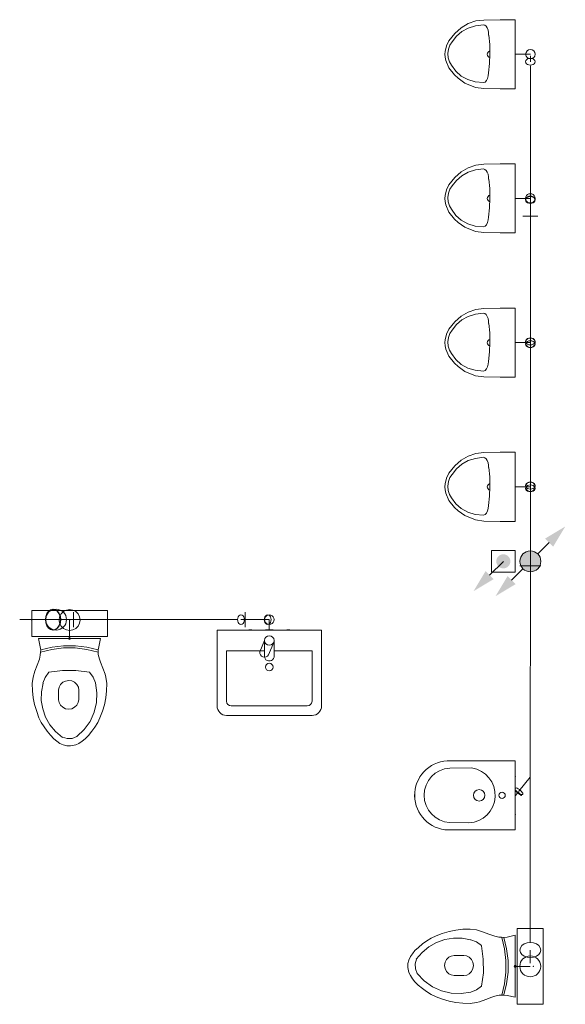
# Model space of a CAD drawing. Header units: millimetres. Extents: x -8419 to 49496, y -17222 to 2761.
# Tile 9 of 9: x 46623 to 49496, y -5950 to -760. Entities that reach past the tile are written whole.
import ezdxf

# ---------------------------------------------------------------- set-up
doc = ezdxf.new("R2010")
doc.units = ezdxf.units.MM
for name, color, linetype in [('Kanalizace', 7, 'Continuous'), ('Zdravotní technika', 7, 'Continuous'), ('Základní geometrie', 7, 'Continuous')]:
    doc.layers.add(name, color=color, linetype=linetype)

# ---------------------------------------------------------------- blocks, each defined once
blk = doc.blocks.new('Basin-Sink-Bidet-ID-29-8-29-1563')
at = {"layer": 'Zdravotní technika', "color": 7, "lineweight": 5}
for p, q in [((275, 0), (275, -400)), ((-25, -55), (-50, -115)), ((-25, -143), (-25, -55)), ((23, -65), (-4, -131)), ((25, -55), (25, -143)), ((25, -110), (225, -110)), ((225, -110), (225, -375)), ((200, -400), (-200, -400)), ((225, -450), (-225, -450))]:
    blk.add_line(p, q, dxfattribs=at)
for points in [[(-275, -400), (-275, 0), (275, 0)], [(-107.5, 1), (-107.5, 0), (-92.5, 0), (-92.5, 1), (-107.5, 1)], [(-20, 1), (-20, 0), (20, 0), (20, 1), (-20, 1)], [(92.5, 1), (92.5, 0), (107.5, 0), (107.5, 1), (92.5, 1)], [(-225, -375), (-225, -110), (-25, -110)], [(25, -143), (22.2, -150.1), (17.5, -156.1), (11.1, -160.5), (3.8, -162.7), (-3.8, -162.7), (-11.1, -160.5), (-17.5, -156.1), (-22.2, -150.1), (-25, -143)]]:
    blk.add_lwpolyline(points, dxfattribs=at)
for centre, radius in [((0, -55), 25), ((0, -195), 20)]:
    blk.add_circle(centre, radius, dxfattribs=at)
for centre, radius, start, end in [((-25.1, -117.7), 25, 173.8988, 327.7432), ((-225, -400), 50, 180, 270), ((-200, -375), 25, 180, 270), ((200, -375), 25, 270, 0), ((225, -400), 50, 270, 0)]:
    blk.add_arc(centre, radius, start, end, dxfattribs=at)
blk = doc.blocks.new('Basin-Sink-Bidet-ID-29-8-29-2412')
at = {"layer": 'Zdravotní technika', "color": 7, "lineweight": 5}
for centre in [(0, 100), (0, 0), (0, -100)]:
    blk.add_circle(centre, 1, dxfattribs=at)
at = {"color": 7, "lineweight": 5}
blk.add_wipeout([(0, -181.2), (0, 183.2), (-358.4, 183.6), (-394.2, 178), (-429.5, 164.6), (-460.8, 144.7), (-487.9, 118.4), (-508.6, 87.8), (-522.6, 53.5), (-529.6, 17.5), (-529.2, -20.1), (-521, -56.1), (-505.7, -90.2), (-483.9, -120.4), (-456.6, -145.4), (-424.8, -164.3), (-389.6, -176.5), (-352.9, -181.2)], dxfattribs=at).dxf.layer = 'Zdravotní technika'
at = {"layer": 'Zdravotní technika', "color": 7, "lineweight": 5}
for points in [[(-352.9, -181.2), (0, -181.2), (0, 183.2), (-358.4, 183.6)], [(-345.7, 144.9), (-230, 145.4)], [(-345.9, -142.3), (-244.4, -143.8)]]:
    blk.add_lwpolyline(points, dxfattribs=at)
for centre, radius in [((-190.2, 1.3), 29.9), ((-70.1, 1.3), 17.1)]:
    blk.add_circle(centre, radius, dxfattribs=at)
for centre, radius, start, end in [((-347.7, 1.3), 182.6, 93.3414, 268.3853), ((-336.3, 1.3), 143.9, 93.7315, 266.1913), ((-251.4, 1.5), 145.5, 272.7555, 81.5309)]:
    blk.add_arc(centre, radius, start, end, dxfattribs=at)
blk = doc.blocks.new('WC-ID-29-8-29-2622')
at = {"layer": 'Zdravotní technika', "color": 7, "lineweight": 5}
for points in [[(199.4, 10.6), (199.4, 147.8), (-199.4, 147.8), (-199.4, 10.6), (199.4, 10.6)], [(153.3, -43.3), (163.3, 0), (-164.4, 0), (-154.4, -43.3), (-151.1, -60.2), (-153.3, -71.8), (-154.4, -86.6), (-158.9, -107.7), (-170, -139.3), (-182.2, -172.1), (-192.2, -203.7), (-196.7, -237.5), (-195.6, -275.5), (-191.1, -312.4), (-184.4, -347.3), (-173.3, -384.2), (-161.1, -416.9), (-148.9, -442.3), (-134.4, -465.5), (-117.8, -488.7), (-100, -509.8), (-83.3, -527.8), (-66.7, -541.5), (-51.1, -552.1), (-33.3, -560.5), (-14.4, -564.7), (0, -565.8), (5.6, -565.8), (32.2, -559.4), (48.9, -552.1), (65.6, -541.5), (82.2, -527.8), (98.9, -510.9), (116.7, -488.7), (133.3, -466.6), (148.9, -442.3), (160, -416.9), (173.3, -383.2), (183.3, -348.3), (190, -312.4), (194.4, -275.5), (195.6, -237.5), (191.1, -203.7), (186.7, -187.9), (175.6, -155.2), (163.3, -123.5), (157.8, -107.7), (151.1, -84.4), (151.1, -76), (151.1, -59.1), (153.3, -43.3)], [(151.2, -71.3), (91.4, -56.8), (30.2, -49.5), (-31.5, -49.4), (-92.8, -56.7), (-152.6, -71.1)], [(150.9, -59.5), (91.4, -45.1), (30.3, -37.8), (-31.2, -37.9), (-92.2, -45.2), (-151.8, -59.8)], [(-109.3, -177.5), (-128.6, -204.2), (-140.5, -234.5)], [(104.6, -177), (33.7, -167.9), (-37.8, -168), (-108.6, -177.3)], [(136.7, -233.9), (124.4, -203.8), (104.9, -177.4)], [(-140, -235.1), (-148.7, -280), (-149.2, -325.8), (-141.7, -370.9), (-126.2, -414.2), (-103.2, -454.3), (-73.4, -490.2), (-37.6, -520.8)], [(-21.1, -369.4), (-4.4, -371.6), (12.2, -369.4), (26.7, -362.1), (38.9, -350.4), (45.6, -336.7), (48.9, -320.9), (48.9, -271.3), (46.7, -255.4), (38.9, -241.7), (26.7, -230.1), (12.2, -222.7), (-4.4, -220.6), (-22.2, -223.8), (-35.6, -230.1), (-47.8, -241.7), (-55.6, -256.5), (-57.8, -271.3), (-57.8, -321.9), (-54.4, -336.7), (-47.8, -350.4), (-35.6, -362.1), (-21.1, -369.4)], [(38.1, -516.6), (76.8, -479.6), (107.7, -436.4), (129.7, -388.5), (141.9, -337.6), (144, -285.5), (135.9, -233.9)], [(-37.8, -519.9), (-12.5, -527.2), (13.9, -525.9), (38.1, -516)]]:
    blk.add_lwpolyline(points, dxfattribs=at)
for centre, radius in [((-199.5, 95), 0.6), ((0, 95), 0.6), ((199.5, 95), 0.6), ((0, 0), 5)]:
    blk.add_circle(centre, radius, dxfattribs=at)
blk = doc.blocks.new('Urinal-ID-29-8-29-2630')
at = {"layer": 'Zdravotní technika', "color": 7, "lineweight": 5}
for points in [[(-79.9, -182), (0, -182), (0, 182), (-79.9, 182), (-165, 180.3), (-206.6, 175.2), (-248.3, 161.2), (-284.4, 139.6), (-317.5, 110), (-349.1, 71.3), (-362.4, 44.7), (-369.3, 15.2), (-370, 0), (-368.1, -16.3), (-365.3, -33.9), (-349.2, -71.7), (-319.8, -108.5), (-299.6, -126.1), (-264.6, -151.7), (-208.9, -174.9), (-165, -180.5), (-79.9, -182)], [(-166.8, 155.5), (-209.3, 150), (-247.8, 138), (-281.5, 119.6), (-309.6, 95.3), (-331.5, 65.5)], [(-140.1, 101.1), (-140.7, 114.2), (-143.3, 127), (-147.6, 138.3), (-153.3, 147.3), (-159.9, 153.2), (-166.8, 155.5)], [(-331.5, 65.5), (-343.7, 48.3), (-351.8, 27.3), (-355, 4.2), (-353, -18.8), (-346.1, -39.9), (-334.8, -57.3)], [(-140.9, -98.9), (-135.2, -49.3), (-133, 1.3), (-134.3, 51.7), (-139.2, 101)], [(-334.8, -57.3), (-312.5, -89.2), (-283.9, -114.9), (-249.5, -133.9), (-210.1, -145.7), (-166.9, -149.9)], [(-166.4, -149.7), (-158.5, -146.6), (-151.3, -138.8), (-145.5, -127.4), (-141.9, -113.5), (-140.9, -98.9)]]:
    blk.add_lwpolyline(points, dxfattribs=at)
blk.add_circle((0, 0), 1, dxfattribs=at)
blk.add_circle((0, 0), 1, dxfattribs=at)
blk.add_arc((-128.7, -0.5), 18.2, 105.589, 253.4316, dxfattribs=at)
blk = doc.blocks.new('Urinal-ID-29-8-29-2677')
at = {"layer": 'Zdravotní technika', "color": 7, "lineweight": 5}
for points in [[(-79.9, -182), (0, -182), (0, 182), (-79.9, 182), (-165, 180.3), (-206.6, 175.2), (-248.3, 161.2), (-284.4, 139.6), (-317.5, 110), (-349.1, 71.3), (-362.4, 44.7), (-369.3, 15.2), (-370, 0), (-368.1, -16.3), (-365.3, -33.9), (-349.2, -71.7), (-319.8, -108.5), (-299.6, -126.1), (-264.6, -151.7), (-208.9, -174.9), (-165, -180.5), (-79.9, -182)], [(-166.8, 155.5), (-209.3, 150), (-247.8, 138), (-281.5, 119.6), (-309.6, 95.3), (-331.5, 65.5)], [(-140.1, 101.1), (-140.7, 114.2), (-143.3, 127), (-147.6, 138.3), (-153.3, 147.3), (-159.9, 153.2), (-166.8, 155.5)], [(-331.5, 65.5), (-343.7, 48.3), (-351.8, 27.3), (-355, 4.2), (-353, -18.8), (-346.1, -39.9), (-334.8, -57.3)], [(-140.9, -98.9), (-135.2, -49.3), (-133, 1.3), (-134.3, 51.7), (-139.2, 101)], [(-334.8, -57.3), (-312.5, -89.2), (-283.9, -114.9), (-249.5, -133.9), (-210.1, -145.7), (-166.9, -149.9)], [(-166.4, -149.7), (-158.5, -146.6), (-151.3, -138.8), (-145.5, -127.4), (-141.9, -113.5), (-140.9, -98.9)]]:
    blk.add_lwpolyline(points, dxfattribs=at)
blk.add_circle((0, 0), 1, dxfattribs=at)
blk.add_circle((0, 0), 1, dxfattribs=at)
blk.add_arc((-128.7, -0.5), 18.2, 105.589, 253.4316, dxfattribs=at)
blk = doc.blocks.new('Urinal-ID-29-8-29-2672')
at = {"layer": 'Zdravotní technika', "color": 7, "lineweight": 5}
for points in [[(-79.9, -182), (0, -182), (0, 182), (-79.9, 182), (-165, 180.3), (-206.6, 175.2), (-248.3, 161.2), (-284.4, 139.6), (-317.5, 110), (-349.1, 71.3), (-362.4, 44.7), (-369.3, 15.2), (-370, 0), (-368.1, -16.3), (-365.3, -33.9), (-349.2, -71.7), (-319.8, -108.5), (-299.6, -126.1), (-264.6, -151.7), (-208.9, -174.9), (-165, -180.5), (-79.9, -182)], [(-166.8, 155.5), (-209.3, 150), (-247.8, 138), (-281.5, 119.6), (-309.6, 95.3), (-331.5, 65.5)], [(-140.1, 101.1), (-140.7, 114.2), (-143.3, 127), (-147.6, 138.3), (-153.3, 147.3), (-159.9, 153.2), (-166.8, 155.5)], [(-331.5, 65.5), (-343.7, 48.3), (-351.8, 27.3), (-355, 4.2), (-353, -18.8), (-346.1, -39.9), (-334.8, -57.3)], [(-140.9, -98.9), (-135.2, -49.3), (-133, 1.3), (-134.3, 51.7), (-139.2, 101)], [(-334.8, -57.3), (-312.5, -89.2), (-283.9, -114.9), (-249.5, -133.9), (-210.1, -145.7), (-166.9, -149.9)], [(-166.4, -149.7), (-158.5, -146.6), (-151.3, -138.8), (-145.5, -127.4), (-141.9, -113.5), (-140.9, -98.9)]]:
    blk.add_lwpolyline(points, dxfattribs=at)
blk.add_circle((0, 0), 1, dxfattribs=at)
blk.add_circle((0, 0), 1, dxfattribs=at)
blk.add_arc((-128.7, -0.5), 18.2, 105.589, 253.4316, dxfattribs=at)
blk = doc.blocks.new('Urinal-ID-29-8-29-2691')
at = {"layer": 'Zdravotní technika', "color": 7, "lineweight": 5}
for points in [[(-79.9, -182), (0, -182), (0, 182), (-79.9, 182), (-165, 180.3), (-206.6, 175.2), (-248.3, 161.2), (-284.4, 139.6), (-317.5, 110), (-349.1, 71.3), (-362.4, 44.7), (-369.3, 15.2), (-370, 0), (-368.1, -16.3), (-365.3, -33.9), (-349.2, -71.7), (-319.8, -108.5), (-299.6, -126.1), (-264.6, -151.7), (-208.9, -174.9), (-165, -180.5), (-79.9, -182)], [(-166.8, 155.5), (-209.3, 150), (-247.8, 138), (-281.5, 119.6), (-309.6, 95.3), (-331.5, 65.5)], [(-140.1, 101.1), (-140.7, 114.2), (-143.3, 127), (-147.6, 138.3), (-153.3, 147.3), (-159.9, 153.2), (-166.8, 155.5)], [(-331.5, 65.5), (-343.7, 48.3), (-351.8, 27.3), (-355, 4.2), (-353, -18.8), (-346.1, -39.9), (-334.8, -57.3)], [(-140.9, -98.9), (-135.2, -49.3), (-133, 1.3), (-134.3, 51.7), (-139.2, 101)], [(-334.8, -57.3), (-312.5, -89.2), (-283.9, -114.9), (-249.5, -133.9), (-210.1, -145.7), (-166.9, -149.9)], [(-166.4, -149.7), (-158.5, -146.6), (-151.3, -138.8), (-145.5, -127.4), (-141.9, -113.5), (-140.9, -98.9)]]:
    blk.add_lwpolyline(points, dxfattribs=at)
blk.add_circle((0, 0), 1, dxfattribs=at)
blk.add_circle((0, 0), 1, dxfattribs=at)
blk.add_arc((-128.7, -0.5), 18.2, 105.589, 253.4316, dxfattribs=at)
blk = doc.blocks.new('Začátek potrubí-PipeStart Kanalizace D100-ID-29-8-29-916')
at = {"layer": 'Kanalizace', "lineweight": 5}
for points in [[(55, 0), (52.3, 17), (44.5, 32.3), (32.3, 44.5), (17, 52.3), (0, 55), (-17, 52.3), (-32.3, 44.5), (-44.5, 32.3), (-52.3, 17), (-55, 0), (-52.3, -17), (-44.5, -32.3), (-32.3, -44.5), (-17, -52.3), (0, -55), (17, -52.3), (32.3, -44.5), (44.5, -32.3), (52.3, -17)], [(-183.8, -183.8), (-120.2, -77.8), (-77.8, -120.2)]]:
    blk.add_hatch(color=32, dxfattribs=at).paths.add_polyline_path(points)
at = {"layer": 'Kanalizace', "color": 32, "lineweight": 5}
blk.add_line((-99, -99), (-39, -38.8), dxfattribs=at)
blk = doc.blocks.new('T-kus-T-kus Kanalizace D100-ID-29-8-29-2727')
at = {"layer": 'Kanalizace', "color": 32, "lineweight": 5}
for q in [(0, 0), (0, -64)]:
    blk.add_line((0, 0), q, dxfattribs=at)
blk.add_circle((0, 0), 55, dxfattribs=at)
blk.add_circle((0, 0), 55, dxfattribs=at)
blk = doc.blocks.new('T-kus-T-kus Kanalizace D100-ID-29-8-29-3067')
at = {"layer": 'Kanalizace', "color": 32, "lineweight": 5}
for q in [(0, 60), (0, 0)]:
    blk.add_line((0, 0), q, dxfattribs=at)
blk.add_circle((0, 0), 55, dxfattribs=at)
blk.add_circle((0, 0), 55, dxfattribs=at)
blk = doc.blocks.new('Konec potrubí-PipeEnd Kanalizace D100-ID-29-8-29-1177')
at = {"layer": 'Kanalizace', "lineweight": 5}
for points in [[(183.8, 183.8), (120.2, 77.8), (77.8, 120.2)], [(55, 0), (52.3, 17), (44.5, 32.3), (32.3, 44.5), (17, 52.3), (0, 55), (-17, 52.3), (-32.3, 44.5), (-44.5, 32.3), (-52.3, 17), (-55, 0), (-52.3, -17), (-44.5, -32.3), (-32.3, -44.5), (-17, -52.3), (0, -55), (17, -52.3), (32.3, -44.5), (44.5, -32.3), (52.3, -17)]]:
    blk.add_hatch(color=32, dxfattribs=at).paths.add_polyline_path(points)
at = {"layer": 'Kanalizace', "color": 32, "lineweight": 5}
for p, q in [((99, 99), (39, 38.8)), ((-38.9, -38.9), (-98.9, -99.1))]:
    blk.add_line(p, q, dxfattribs=at)
blk = doc.blocks.new('WC-ID-29-8-29-2599')
at = {"layer": 'Zdravotní technika', "color": 7, "lineweight": 5}
for points in [[(-43.3, -153.3), (0, -163.3), (0, 164.4), (-43.3, 154.4), (-60.2, 151.1), (-71.8, 153.3), (-86.6, 154.4), (-107.7, 158.9), (-139.3, 170), (-172.1, 182.2), (-203.7, 192.2), (-237.5, 196.7), (-275.5, 195.6), (-312.4, 191.1), (-347.3, 184.4), (-384.2, 173.3), (-416.9, 161.1), (-442.3, 148.9), (-465.5, 134.4), (-488.7, 117.8), (-509.8, 100), (-527.8, 83.3), (-541.5, 66.7), (-552.1, 51.1), (-560.5, 33.3), (-564.7, 14.4), (-565.8, 0), (-565.8, -5.6), (-559.4, -32.2), (-552.1, -48.9), (-541.5, -65.6), (-527.8, -82.2), (-510.9, -98.9), (-488.7, -116.7), (-466.6, -133.3), (-442.3, -148.9), (-416.9, -160), (-383.2, -173.3), (-348.3, -183.3), (-312.4, -190), (-275.5, -194.4), (-237.5, -195.6), (-203.7, -191.1), (-187.9, -186.7), (-155.2, -175.6), (-123.5, -163.3), (-107.7, -157.8), (-84.4, -151.1), (-76, -151.1), (-59.1, -151.1), (-43.3, -153.3)], [(10.6, -199.4), (147.8, -199.4), (147.8, 199.4), (10.6, 199.4), (10.6, -199.4)], [(-235.1, 140), (-280, 148.7), (-325.8, 149.2), (-370.9, 141.7), (-414.2, 126.2), (-454.3, 103.2), (-490.2, 73.4), (-520.8, 37.6)], [(-177.5, 109.3), (-204.2, 128.6), (-234.5, 140.5)], [(-177, -104.6), (-167.9, -33.7), (-168, 37.8), (-177.3, 108.6)], [(-71.3, -151.2), (-56.8, -91.4), (-49.5, -30.2), (-49.4, 31.5), (-56.7, 92.8), (-71.1, 152.6)], [(-59.5, -150.9), (-45.1, -91.4), (-37.8, -30.3), (-37.9, 31.2), (-45.2, 92.2), (-59.8, 151.8)], [(-369.4, 21.1), (-371.6, 4.4), (-369.4, -12.2), (-362.1, -26.7), (-350.4, -38.9), (-336.7, -45.6), (-320.9, -48.9), (-271.3, -48.9), (-255.4, -46.7), (-241.7, -38.9), (-230.1, -26.7), (-222.7, -12.2), (-220.6, 4.4), (-223.8, 22.2), (-230.1, 35.6), (-241.7, 47.8), (-256.5, 55.6), (-271.3, 57.8), (-321.9, 57.8), (-336.7, 54.4), (-350.4, 47.8), (-362.1, 35.6), (-369.4, 21.1)], [(-519.9, 37.8), (-527.2, 12.5), (-525.9, -13.9), (-516, -38.1)], [(-516.6, -38.1), (-479.6, -76.8), (-436.4, -107.7), (-388.5, -129.7), (-337.6, -141.9), (-285.5, -144), (-233.9, -135.9)], [(-233.9, -136.7), (-203.8, -124.4), (-177.4, -104.9)]]:
    blk.add_lwpolyline(points, dxfattribs=at)
for centre, radius in [((95, 199.5), 0.6), ((0, 0), 5), ((95, 0), 0.6), ((95, -199.5), 0.6)]:
    blk.add_circle(centre, radius, dxfattribs=at)
blk = doc.blocks.new('Segment trubky-Kanalizace D50-ID-29-8-29-3091')
at = {"layer": 'Kanalizace', "color": 32, "lineweight": 5}
blk.add_line((0, 0), (50.7, 0), dxfattribs=at)
blk = doc.blocks.new('Koleno-Koleno Kanalizace D50-ID-29-8-29-3100')
at = {"layer": 'Kanalizace', "color": 32, "lineweight": 5}
blk.add_line((-29.1, 0), (0, 0), dxfattribs=at)
blk.add_circle((0, 0), 25, dxfattribs=at)
blk = doc.blocks.new('Koleno-Koleno Kanalizace D50-ID-29-8-29-3119')
at = {"layer": 'Kanalizace', "color": 32, "lineweight": 5}
blk.add_line((0, -25), (0, -11.9), dxfattribs=at)
blk.add_circle((0, 0), 25, dxfattribs=at)
blk = doc.blocks.new('Segment trubky-Kanalizace D50-ID-29-8-29-3122')
at = {"layer": 'Kanalizace', "color": 32, "lineweight": 5}
blk.add_line((0, 0), (0, -31.3), dxfattribs=at)
blk = doc.blocks.new('Koleno-Koleno Kanalizace D50-ID-29-8-29-3137')
at = {"layer": 'Kanalizace', "color": 32, "lineweight": 5}
blk.add_line((0, -24.2), (0, -12.4), dxfattribs=at)
blk.add_lwpolyline([(-23.8, 14.1), (-25, 8.5), (-23.8, 2.9), (-20.2, -2.2), (-14.7, -6.2), (-7.7, -8.8), (0, -9.7), (7.7, -8.8), (14.7, -6.2), (20.2, -2.2), (23.8, 2.9), (25, 8.5), (23.8, 14.1), (20.2, 19.2), (14.7, 23.2), (7.7, 25.8), (0, 26.7), (-7.7, 25.8), (-14.7, 23.2), (-20.2, 19.2), (-23.8, 14.1)], dxfattribs=at)
blk = doc.blocks.new('Segment trubky-Kanalizace D50-ID-29-8-29-3140')
at = {"layer": 'Kanalizace', "color": 32, "lineweight": 5}
blk.add_line((0, 0), (0, -685.6), dxfattribs=at)
blk = doc.blocks.new('T-kus-T-kus Kanalizace D50-ID-29-8-29-3155')
at = {"layer": 'Kanalizace', "color": 32, "lineweight": 5}
for p, q in [((0, 62), (0, -63)), ((0, 0), (0, 42.5))]:
    blk.add_line(p, q, dxfattribs=at)
blk.add_lwpolyline([(23.8, 36.9), (25, 42.5), (23.8, 48.1), (20.2, 53.2), (14.7, 57.2), (7.7, 59.8), (0, 60.7), (-7.7, 59.8), (-14.7, 57.2), (-20.2, 53.2), (-23.8, 48.1), (-25, 42.5), (-23.8, 36.9), (-20.2, 31.8), (-14.7, 27.8), (-7.7, 25.2), (0, 24.3), (7.7, 25.2), (14.7, 27.8), (20.2, 31.8), (23.8, 36.9)], dxfattribs=at)
blk = doc.blocks.new('Segment trubky-Kanalizace D50-ID-29-8-29-3160')
at = {"layer": 'Kanalizace', "color": 32, "lineweight": 5}
blk.add_line((0, 0), (0, 17.5), dxfattribs=at)
blk = doc.blocks.new('Přechodka-redukce-Reducer Kanalizace D50-ID-29-8-29-14366')
at = {"layer": 'Kanalizace', "color": 32, "lineweight": 5}
for p, q in [((40, 17.5), (-40, 17.5)), ((0, 17.5), (0, -17.5))]:
    blk.add_line(p, q, dxfattribs=at)
blk = doc.blocks.new('Segment trubky-Kanalizace D70-ID-29-8-29-14357')
at = {"layer": 'Kanalizace', "color": 32, "lineweight": 5}
blk.add_line((0, 0), (0, -605.6), dxfattribs=at)
blk = doc.blocks.new('T-kus-T-kus Kanalizace D70-ID-29-8-29-3183')
at = {"layer": 'Kanalizace', "color": 32, "lineweight": 5}
for p, q in [((0, 74), (0, -54)), ((0, 0), (0, 54.1))]:
    blk.add_line(p, q, dxfattribs=at)
blk.add_lwpolyline([(23.8, 48.5), (25, 54.1), (23.8, 59.8), (20.2, 64.8), (14.7, 68.9), (7.7, 71.5), (0, 72.3), (-7.7, 71.5), (-14.7, 68.9), (-20.2, 64.8), (-23.8, 59.8), (-25, 54.1), (-23.8, 48.5), (-20.2, 43.4), (-14.7, 39.4), (-7.7, 36.8), (0, 35.9), (7.7, 36.8), (14.7, 39.4), (20.2, 43.4), (23.8, 48.5)], dxfattribs=at)
blk = doc.blocks.new('Segment trubky-Kanalizace D70-ID-29-8-29-3189')
at = {"layer": 'Kanalizace', "color": 32, "lineweight": 5}
blk.add_line((0, 0), (0, -632.1), dxfattribs=at)
blk = doc.blocks.new('T-kus-T-kus Kanalizace D70-ID-29-8-29-3213')
at = {"layer": 'Kanalizace', "color": 32, "lineweight": 5}
for p, q in [((0, 74), (0, -54)), ((0, 0), (0, 54.1))]:
    blk.add_line(p, q, dxfattribs=at)
blk.add_lwpolyline([(23.8, 48.5), (25, 54.1), (23.8, 59.8), (20.2, 64.8), (14.7, 68.9), (7.7, 71.5), (0, 72.3), (-7.7, 71.5), (-14.7, 68.9), (-20.2, 64.8), (-23.8, 59.8), (-25, 54.1), (-23.8, 48.5), (-20.2, 43.4), (-14.7, 39.4), (-7.7, 36.8), (0, 35.9), (7.7, 36.8), (14.7, 39.4), (20.2, 43.4), (23.8, 48.5)], dxfattribs=at)
blk = doc.blocks.new('Segment trubky-Kanalizace D70-ID-29-8-29-3289')
at = {"layer": 'Kanalizace', "color": 32, "lineweight": 5}
blk.add_line((0, 0), (0, -230.9), dxfattribs=at)
blk = doc.blocks.new('Segment trubky-Kanalizace D50-ID-29-8-29-3244')
at = {"layer": 'Kanalizace', "color": 32, "lineweight": 5}
blk.add_line((0, 0), (0, -4), dxfattribs=at)
blk = doc.blocks.new('Koleno-Koleno Kanalizace D50-ID-29-8-29-3235')
at = {"layer": 'Kanalizace', "color": 32, "lineweight": 5}
blk.add_line((0, -12.3), (0, 0), dxfattribs=at)
blk.add_lwpolyline([(23.8, -2.5), (25, -8.2), (23.8, -13.8), (20.2, -18.9), (14.7, -22.9), (7.7, -25.5), (0, -26.4), (-7.7, -25.5), (-14.7, -22.9), (-20.2, -18.9), (-23.8, -13.8), (-25, -8.2), (-23.8, -2.5), (-20.2, 2.5), (-14.7, 6.6), (-7.7, 9.2), (0, 10.1), (7.7, 9.2), (14.7, 6.6), (20.2, 2.5), (23.8, -2.5)], dxfattribs=at)
blk = doc.blocks.new('Koleno-Koleno Kanalizace D50-ID-29-8-29-3252')
at = {"layer": 'Kanalizace', "color": 32, "lineweight": 5}
blk.add_line((0, 0), (-29.1, 0), dxfattribs=at)
blk.add_lwpolyline([(7.7, -23.8), (0, -25), (-7.7, -23.8), (-14.7, -20.2), (-20.2, -14.7), (-23.8, -7.7), (-25, 0), (-23.8, 7.7), (-20.2, 14.7), (-14.7, 20.2), (-7.7, 23.8), (0, 25), (7.7, 23.8), (14.7, 20.2), (20.2, 14.7), (23.8, 7.7), (25, 0), (23.8, -7.7), (20.2, -14.7), (14.7, -20.2), (7.7, -23.8)], dxfattribs=at)
blk = doc.blocks.new('Segment trubky-Kanalizace D50-ID-29-8-29-3269')
at = {"layer": 'Kanalizace', "color": 32, "lineweight": 5}
blk.add_line((0, 0), (-50.7, 0), dxfattribs=at)
blk = doc.blocks.new('Segment trubky-Kanalizace D50-ID-29-8-29-3360')
at = {"layer": 'Kanalizace', "color": 32, "lineweight": 5}
blk.add_line((0, 0), (0, -14.1), dxfattribs=at)
blk = doc.blocks.new('Koleno-Koleno Kanalizace D50-ID-29-8-29-3351')
at = {"layer": 'Kanalizace', "color": 32, "lineweight": 5}
blk.add_line((0, -12.3), (0, 0), dxfattribs=at)
blk.add_lwpolyline([(23.8, -2.5), (25, -8.2), (23.8, -13.8), (20.2, -18.9), (14.7, -22.9), (7.7, -25.5), (0, -26.4), (-7.7, -25.5), (-14.7, -22.9), (-20.2, -18.9), (-23.8, -13.8), (-25, -8.2), (-23.8, -2.5), (-20.2, 2.5), (-14.7, 6.6), (-7.7, 9.2), (0, 10.1), (7.7, 9.2), (14.7, 6.6), (20.2, 2.5), (23.8, -2.5)], dxfattribs=at)
blk = doc.blocks.new('Koleno-Koleno Kanalizace D50-ID-29-8-29-3368')
at = {"layer": 'Kanalizace', "color": 32, "lineweight": 5}
blk.add_line((0, 0), (-29.1, 0), dxfattribs=at)
blk.add_lwpolyline([(7.7, -23.8), (0, -25), (-7.7, -23.8), (-14.7, -20.2), (-20.2, -14.7), (-23.8, -7.7), (-25, 0), (-23.8, 7.7), (-20.2, 14.7), (-14.7, 20.2), (-7.7, 23.8), (0, 25), (7.7, 23.8), (14.7, 20.2), (20.2, 14.7), (23.8, 7.7), (25, 0), (23.8, -7.7), (20.2, -14.7), (14.7, -20.2), (7.7, -23.8)], dxfattribs=at)
blk = doc.blocks.new('Segment trubky-Kanalizace D50-ID-29-8-29-3385')
at = {"layer": 'Kanalizace', "color": 32, "lineweight": 5}
blk.add_line((0, 0), (-50.7, 0), dxfattribs=at)
blk = doc.blocks.new('Segment trubky-Kanalizace D50-ID-29-8-29-3461')
at = {"layer": 'Kanalizace', "color": 32, "lineweight": 5}
blk.add_line((0, 0), (0, -14.1), dxfattribs=at)
blk = doc.blocks.new('Koleno-Koleno Kanalizace D50-ID-29-8-29-3452')
at = {"layer": 'Kanalizace', "color": 32, "lineweight": 5}
blk.add_line((0, -12.3), (0, 0), dxfattribs=at)
blk.add_lwpolyline([(23.8, -2.5), (25, -8.2), (23.8, -13.8), (20.2, -18.9), (14.7, -22.9), (7.7, -25.5), (0, -26.4), (-7.7, -25.5), (-14.7, -22.9), (-20.2, -18.9), (-23.8, -13.8), (-25, -8.2), (-23.8, -2.5), (-20.2, 2.5), (-14.7, 6.6), (-7.7, 9.2), (0, 10.1), (7.7, 9.2), (14.7, 6.6), (20.2, 2.5), (23.8, -2.5)], dxfattribs=at)
blk = doc.blocks.new('Koleno-Koleno Kanalizace D50-ID-29-8-29-3469')
at = {"layer": 'Kanalizace', "color": 32, "lineweight": 5}
blk.add_line((0, 0), (-29.1, 0), dxfattribs=at)
blk.add_lwpolyline([(7.7, -23.8), (0, -25), (-7.7, -23.8), (-14.7, -20.2), (-20.2, -14.7), (-23.8, -7.7), (-25, 0), (-23.8, 7.7), (-20.2, 14.7), (-14.7, 20.2), (-7.7, 23.8), (0, 25), (7.7, 23.8), (14.7, 20.2), (20.2, 14.7), (23.8, 7.7), (25, 0), (23.8, -7.7), (20.2, -14.7), (14.7, -20.2), (7.7, -23.8)], dxfattribs=at)
blk = doc.blocks.new('Segment trubky-Kanalizace D50-ID-29-8-29-3486')
at = {"layer": 'Kanalizace', "color": 32, "lineweight": 5}
blk.add_line((0, 0), (-50.7, 0), dxfattribs=at)
blk = doc.blocks.new('T-kus-T-kus Kanalizace D100-ID-29-8-29-5654')
at = {"layer": 'Kanalizace', "color": 32, "lineweight": 5}
for p, q in [((-83, 0), (135, 0)), ((0, 0), (93.5, 0))]:
    blk.add_line(p, q, dxfattribs=at)
blk.add_lwpolyline([(105.8, 52.3), (93.5, 55), (81.3, 52.3), (70.2, 44.5), (61.4, 32.3), (55.8, 17), (53.9, 0), (55.8, -17), (61.4, -32.3), (70.2, -44.5), (81.3, -52.3), (93.5, -55), (105.8, -52.3), (116.8, -44.5), (125.6, -32.3), (131.3, -17), (133.2, 0), (131.3, 17), (125.6, 32.3), (116.8, 44.5), (105.8, 52.3)], dxfattribs=at)
blk = doc.blocks.new('Segment trubky-Kanalizace D100-ID-29-8-29-5645')
at = {"layer": 'Kanalizace', "color": 32, "lineweight": 5}
blk.add_line((0, 0), (66.1, 0), dxfattribs=at)
blk = doc.blocks.new('Přechodka-redukce-Reducer Kanalizace D100-ID-29-8-29-5855')
at = {"layer": 'Kanalizace', "color": 32, "lineweight": 5}
for p, q in [((-25, 40), (-25, -40)), ((-25, 0), (25, 0))]:
    blk.add_line(p, q, dxfattribs=at)
blk = doc.blocks.new('Segment trubky-Kanalizace D50-ID-29-8-29-5846')
at = {"layer": 'Kanalizace', "color": 32, "lineweight": 5}
blk.add_line((0, 0), (810.2, 0), dxfattribs=at)
blk = doc.blocks.new('Koleno-Koleno Kanalizace D50-ID-29-8-29-3649')
at = {"layer": 'Kanalizace', "color": 32, "lineweight": 5}
blk.add_line((-12.4, 0), (-16.2, 0), dxfattribs=at)
blk.add_lwpolyline([(14.2, -23.8), (8.6, -25), (3, -23.8), (-2, -20.2), (-6, -14.7), (-8.5, -7.7), (-9.4, 0), (-8.5, 7.7), (-6, 14.7), (-2, 20.2), (3, 23.8), (8.6, 25), (14.2, 23.8), (19.2, 20.2), (23.2, 14.7), (25.8, 7.7), (26.6, 0), (25.8, -7.7), (23.2, -14.7), (19.2, -20.2), (14.2, -23.8)], dxfattribs=at)
blk = doc.blocks.new('Segment trubky-Kanalizace D50-ID-29-8-29-3659')
at = {"layer": 'Kanalizace', "color": 32, "lineweight": 5}
blk.add_line((0, 0), (22.5, 0), dxfattribs=at)
blk = doc.blocks.new('Přechodka-redukce-Reducer Kanalizace D50-ID-29-8-29-3668')
at = {"layer": 'Kanalizace', "color": 32, "lineweight": 5}
for p, q in [((-3.5, 40), (-3.5, -40)), ((-3.5, 0), (3.5, 0))]:
    blk.add_line(p, q, dxfattribs=at)
blk = doc.blocks.new('Segment trubky-Kanalizace D50-ID-29-8-29-5123')
at = {"layer": 'Kanalizace', "color": 32, "lineweight": 5}
blk.add_line((0, 0), (111.3, 0), dxfattribs=at)
blk = doc.blocks.new('Koleno-Koleno Kanalizace D50-ID-29-8-29-5157')
at = {"layer": 'Kanalizace', "color": 32, "lineweight": 5}
blk.add_line((-12, 0), (0, 0), dxfattribs=at)
blk.add_lwpolyline([(-2.8, -23.8), (-8.4, -25), (-13.9, -23.8), (-19, -20.2), (-23, -14.7), (-25.5, -7.7), (-26.4, 0), (-25.5, 7.7), (-23, 14.7), (-19, 20.2), (-13.9, 23.8), (-8.4, 25), (-2.8, 23.8), (2.2, 20.2), (6.2, 14.7), (8.8, 7.7), (9.7, 0), (8.8, -7.7), (6.2, -14.7), (2.2, -20.2), (-2.8, -23.8)], dxfattribs=at)
blk = doc.blocks.new('Koleno-Koleno Kanalizace D50-ID-29-8-29-5215')
at = {"layer": 'Kanalizace', "color": 32, "lineweight": 5}
blk.add_line((0, 0), (0, -29.4), dxfattribs=at)
blk.add_lwpolyline([(23.8, 7.7), (25, 0), (23.8, -7.7), (20.2, -14.7), (14.7, -20.2), (7.7, -23.8), (0, -25), (-7.7, -23.8), (-14.7, -20.2), (-20.2, -14.7), (-23.8, -7.7), (-25, 0), (-23.8, 7.7), (-20.2, 14.7), (-14.7, 20.2), (-7.7, 23.8), (0, 25), (7.7, 23.8), (14.7, 20.2), (20.2, 14.7), (23.8, 7.7)], dxfattribs=at)
blk = doc.blocks.new('Segment trubky-Kanalizace D50-ID-29-8-29-5611')
at = {"layer": 'Kanalizace', "color": 32, "lineweight": 5}
blk.add_line((0, 0), (0, -25.6), dxfattribs=at)
blk = doc.blocks.new('Segment trubky-Kanalizace D100-ID-29-8-29-5708')
at = {"layer": 'Kanalizace', "color": 32, "lineweight": 5}
blk.add_line((0, 0), (-3.9, 0), dxfattribs=at)
blk = doc.blocks.new('Koleno-Koleno Kanalizace D100-ID-29-8-29-5699')
at = {"layer": 'Kanalizace', "color": 32, "lineweight": 5}
blk.add_line((-27.6, 0), (0, 0), dxfattribs=at)
blk.add_lwpolyline([(-4.5, -52.3), (-16.7, -55), (-29, -52.3), (-40, -44.5), (-48.8, -32.3), (-54.5, -17), (-56.4, 0), (-54.5, 17), (-48.8, 32.3), (-40, 44.5), (-29, 52.3), (-16.7, 55), (-4.5, 52.3), (6.6, 44.5), (15.4, 32.3), (21, 17), (22.9, 0), (21, -17), (15.4, -32.3), (6.6, -44.5), (-4.5, -52.3)], dxfattribs=at)
blk = doc.blocks.new('Konec potrubí-PipeEnd Kanalizace D100-ID-29-8-29-5833')
at = {"layer": 'Kanalizace', "color": 32, "lineweight": 5}
blk.add_circle((0, 0), 55, dxfattribs=at)
blk = doc.blocks.new('Koleno-Koleno Kanalizace D100-ID-29-8-29-5716')
at = {"layer": 'Kanalizace', "color": 32, "lineweight": 5}
blk.add_line((0, 0), (0, -58.8), dxfattribs=at)
blk.add_lwpolyline([(52.3, 17), (55, 0), (52.3, -17), (44.5, -32.3), (32.3, -44.5), (17, -52.3), (0, -55), (-17, -52.3), (-32.3, -44.5), (-44.5, -32.3), (-52.3, -17), (-55, 0), (-52.3, 17), (-44.5, 32.3), (-32.3, 44.5), (-17, 52.3), (0, 55), (17, 52.3), (32.3, 44.5), (44.5, 32.3), (52.3, 17)], dxfattribs=at)
blk = doc.blocks.new('Segment trubky-Kanalizace D100-ID-29-8-29-5733')
at = {"layer": 'Kanalizace', "color": 32, "lineweight": 5}
blk.add_line((0, 0), (0, -39), dxfattribs=at)
blk = doc.blocks.new('Obdélník-ID-29-8-29-13620')
at = {"layer": 'Základní geometrie', "color": 7, "lineweight": 5}
blk.add_lwpolyline([(-62.6, 57.1), (-62.6, -57.1), (62.6, -57.1), (62.6, 57.1), (-62.6, 57.1)], dxfattribs=at)
blk = doc.blocks.new('Segment trubky-Kanalizace D100-ID-29-8-29-2761')
at = {"layer": 'Kanalizace', "color": 32, "lineweight": 5}
blk.add_line((0, 0), (21, 0), dxfattribs=at)
blk = doc.blocks.new('Koleno-Koleno Kanalizace D100-ID-29-8-29-2769')
at = {"layer": 'Kanalizace', "color": 32, "lineweight": 5}
blk.add_line((-58.2, 0), (0, 0), dxfattribs=at)
blk.add_circle((0, 0), 55, dxfattribs=at)
blk = doc.blocks.new('Koleno-Koleno Kanalizace D100-ID-29-8-29-2792')
at = {"layer": 'Kanalizace', "color": 32, "lineweight": 5}
blk.add_line((0, 55), (0, 23.8), dxfattribs=at)
blk.add_circle((0, 0), 55, dxfattribs=at)
blk = doc.blocks.new('Segment trubky-Kanalizace D100-ID-29-8-29-2818')
at = {"layer": 'Kanalizace', "color": 32, "lineweight": 5}
blk.add_line((0, 0), (0, 69.7), dxfattribs=at)
blk = doc.blocks.new('Koleno-Koleno Kanalizace D100-ID-29-8-29-2828')
at = {"layer": 'Kanalizace', "color": 32, "lineweight": 5}
blk.add_line((0, 52.1), (0, 24.9), dxfattribs=at)
blk.add_lwpolyline([(52.3, -29.4), (55, -17.1), (52.3, -4.7), (44.5, 6.5), (32.3, 15.4), (17, 21.1), (0, 23), (-17, 21.1), (-32.3, 15.4), (-44.5, 6.5), (-52.3, -4.6), (-55, -17), (-52.3, -29.4), (-44.5, -40.6), (-32.3, -49.5), (-17, -55.2), (0, -57.1), (17, -55.2), (32.3, -49.5), (44.5, -40.6), (52.3, -29.4)], dxfattribs=at)
blk = doc.blocks.new('Segment trubky-Kanalizace D100-ID-29-8-29-2842')
at = {"layer": 'Kanalizace', "color": 32, "lineweight": 5}
blk.add_line((0, 0), (0.2, 775.8), dxfattribs=at)
blk = doc.blocks.new('T-kus-T-kus Kanalizace D100-ID-29-8-29-2989')
at = {"layer": 'Kanalizace', "color": 32, "lineweight": 5}
for p, q in [((0, -94), (0, 58)), ((0, 0), (-60.2, -74.8))]:
    blk.add_line(p, q, dxfattribs=at)
blk.add_lwpolyline([(-51, -70), (-45.8, -75.4), (-42.1, -80.7), (-40.1, -85.5), (-40.1, -89.2), (-42, -91.5), (-45.7, -92.1), (-50.9, -91.1), (-56.9, -88.5), (-63.3, -84.5), (-69.4, -79.5), (-74.6, -74.1), (-78.3, -68.8), (-80.3, -64.1), (-80.3, -60.4), (-78.4, -58.1), (-74.7, -57.4), (-69.5, -58.4), (-63.5, -61.1), (-57.1, -65.1), (-51, -70)], dxfattribs=at)
blk = doc.blocks.new('Segment trubky-Kanalizace D100-ID-29-8-29-2966')
at = {"layer": 'Kanalizace', "color": 32, "lineweight": 5}
blk.add_line((0, 0), (0.3, 1053.7), dxfattribs=at)
blk = doc.blocks.new('Koleno-Koleno Kanalizace D100-ID-29-8-29-2851')
at = {"layer": 'Kanalizace', "color": 32, "lineweight": 5}
blk.add_line((0, -0.9), (0, -54), dxfattribs=at)
blk.add_lwpolyline([(52.3, 0.9), (55, 0.9), (52.3, 0.9), (44.5, 0.9), (32.3, 0.9), (17, 0.9), (0, 0.9), (-17, 0.9), (-32.3, 0.9), (-44.5, 0.9), (-52.3, 0.9), (-55, 0.9), (-52.3, 1), (-44.5, 1), (-32.3, 1), (-17, 1), (0, 1), (17, 1), (32.3, 1), (44.5, 0.9), (52.3, 0.9)], dxfattribs=at)
blk = doc.blocks.new('Segment trubky-Kanalizace D50-ID-29-8-29-3029')
at = {"layer": 'Kanalizace', "color": 32, "lineweight": 5}
blk.add_line((0, 0), (-14, 0), dxfattribs=at)
blk = doc.blocks.new('Koleno-Koleno Kanalizace D50-ID-29-8-29-3016')
at = {"layer": 'Kanalizace', "color": 32, "lineweight": 5}
for p, q in [((-14.4, 0), (0, 0)), ((0, 0), (9, 11.2))]:
    blk.add_line(p, q, dxfattribs=at)
blk = doc.blocks.new('Segment trubky-Kanalizace D50-ID-29-8-29-13656')
at = {"layer": 'Kanalizace', "color": 32, "lineweight": 5}
blk.add_line((0, 0), (3.8, 4.7), dxfattribs=at)
blk = doc.blocks.new('Koleno-Koleno Kanalizace D50-ID-29-8-29-3037')
at = {"layer": 'Kanalizace', "color": 32, "lineweight": 5}
blk.add_line((1.8, 2.2), (2.8, 3.5), dxfattribs=at)
blk.add_lwpolyline([(15.8, -18.3), (16.4, -19.5), (15.1, -19.2), (12, -17.3), (7.5, -14.1), (1.9, -10), (-4.2, -5.2), (-10.1, -0.3), (-15.4, 4.3), (-19.5, 8.1), (-21.9, 10.7), (-22.5, 11.9), (-21.3, 11.5), (-18.2, 9.7), (-13.6, 6.5), (-8, 2.3), (-2, -2.4), (4, -7.4), (9.3, -11.9), (13.3, -15.7), (15.8, -18.3)], dxfattribs=at)
blk = doc.blocks.new('Segment trubky-Kanalizace D50-ID-29-8-29-13664')
at = {"layer": 'Kanalizace', "color": 32, "lineweight": 5}
blk.add_line((0, 0), (0.4, 0.5), dxfattribs=at)

msp = doc.modelspace()

# ---------------------------------------------------------------- hatches: boundary and pattern name
at = {"layer": 'Kanalizace', "lineweight": 5}
for points in [[(49207.3, -3614.9), (49205.5, -3603.3), (49200.2, -3592.9), (49191.9, -3584.6), (49181.5, -3579.3), (49169.9, -3577.5), (49158.3, -3579.3), (49147.9, -3584.6), (49139.6, -3592.9), (49134.3, -3603.3), (49132.5, -3614.9), (49134.3, -3626.5), (49139.6, -3636.9), (49147.9, -3645.2), (49158.3, -3650.5), (49169.9, -3652.3), (49181.5, -3650.5), (49191.9, -3645.2), (49200.2, -3636.9), (49205.5, -3626.5)], [(49012.6, -3772.4), (49076.2, -3666.3), (49118.6, -3708.7)]]:
    msp.add_hatch(color=32, dxfattribs=at).paths.add_polyline_path(points)

# ---------------------------------------------------------------- linework, layer by layer
at = {"layer": 'Kanalizace', "color": 32, "lineweight": 5}
msp.add_line((49097.4, -3687.5), (49169.9, -3614.9), dxfattribs=at)

# ---------------------------------------------------------------- block references
for name, p in [('Koleno-Koleno Kanalizace D50-ID-29-8-29-3100', (49312.3, -942)), ('Koleno-Koleno Kanalizace D50-ID-29-8-29-3119', (49312.3, -942)), ('Segment trubky-Kanalizace D50-ID-29-8-29-3091', (49232.5, -942)), ('Koleno-Koleno Kanalizace D50-ID-29-8-29-3137', (49312.3, -990)), ('Segment trubky-Kanalizace D50-ID-29-8-29-3122', (49312.3, -950.2)), ('Segment trubky-Kanalizace D50-ID-29-8-29-3140', (49312.3, -1002.4)), ('Segment trubky-Kanalizace D50-ID-29-8-29-3269', (49283.2, -1702)), ('Koleno-Koleno Kanalizace D50-ID-29-8-29-3252', (49312.3, -1702)), ('T-kus-T-kus Kanalizace D50-ID-29-8-29-3155', (49312.3, -1750)), ('Koleno-Koleno Kanalizace D50-ID-29-8-29-3235', (49312.3, -1702)), ('Segment trubky-Kanalizace D50-ID-29-8-29-3244', (49312.3, -1706.1)), ('Přechodka-redukce-Reducer Kanalizace D50-ID-29-8-29-14366', (49312.3, -1813)), ('Segment trubky-Kanalizace D50-ID-29-8-29-3160', (49312.3, -1813)), ('Segment trubky-Kanalizace D70-ID-29-8-29-14357', (49312.3, -1830.4)), ('Koleno-Koleno Kanalizace D50-ID-29-8-29-3368', (49312.3, -2462)), ('T-kus-T-kus Kanalizace D70-ID-29-8-29-3183', (49312.3, -2510)), ('Segment trubky-Kanalizace D50-ID-29-8-29-3385', (49283.2, -2462)), ('Koleno-Koleno Kanalizace D50-ID-29-8-29-3351', (49312.3, -2462)), ('Segment trubky-Kanalizace D50-ID-29-8-29-3360', (49312.3, -2466.1)), ('Segment trubky-Kanalizace D70-ID-29-8-29-3189', (49312.3, -2564)), ('Koleno-Koleno Kanalizace D50-ID-29-8-29-3469', (49312.3, -3222)), ('T-kus-T-kus Kanalizace D70-ID-29-8-29-3213', (49312.3, -3270)), ('Koleno-Koleno Kanalizace D50-ID-29-8-29-3452', (49312.3, -3222)), ('Segment trubky-Kanalizace D50-ID-29-8-29-3486', (49283.2, -3222)), ('Segment trubky-Kanalizace D50-ID-29-8-29-3461', (49312.3, -3226.1)), ('Segment trubky-Kanalizace D70-ID-29-8-29-3289', (49312.3, -3324)), ('Konec potrubí-PipeEnd Kanalizace D100-ID-29-8-29-1177', (49312.3, -3614.9)), ('Začátek potrubí-PipeStart Kanalizace D100-ID-29-8-29-916', (49312.3, -3614.9)), ('T-kus-T-kus Kanalizace D100-ID-29-8-29-3067', (49312.3, -3614.9)), ('T-kus-T-kus Kanalizace D100-ID-29-8-29-2727', (49312.3, -3614.9)), ('Koleno-Koleno Kanalizace D100-ID-29-8-29-2851', (49312.3, -3639.3)), ('Segment trubky-Kanalizace D100-ID-29-8-29-2966', (49312, -4693.9)), ('T-kus-T-kus Kanalizace D100-ID-29-8-29-5654', (46706.1, -3922)), ('Koleno-Koleno Kanalizace D100-ID-29-8-29-5699', (46814.5, -3922)), ('Konec potrubí-PipeEnd Kanalizace D100-ID-29-8-29-5833', (46814.5, -3922)), ('Koleno-Koleno Kanalizace D100-ID-29-8-29-5716', (46885.8, -3924.2)), ('Přechodka-redukce-Reducer Kanalizace D100-ID-29-8-29-5855', (46932.2, -3922)), ('Přechodka-redukce-Reducer Kanalizace D50-ID-29-8-29-3668', (47814.3, -3922)), ('Segment trubky-Kanalizace D100-ID-29-8-29-5708', (46801.6, -3922)), ('Segment trubky-Kanalizace D100-ID-29-8-29-5645', (46841.1, -3922)), ('Segment trubky-Kanalizace D50-ID-29-8-29-5846', (46957.2, -3922)), ('Koleno-Koleno Kanalizace D50-ID-29-8-29-3649', (47779.8, -3922)), ('Segment trubky-Kanalizace D50-ID-29-8-29-3659', (47788.4, -3922)), ('Segment trubky-Kanalizace D50-ID-29-8-29-5123', (47817.8, -3922)), ('Koleno-Koleno Kanalizace D50-ID-29-8-29-5157', (47937.5, -3922)), ('Koleno-Koleno Kanalizace D50-ID-29-8-29-5215', (47937.5, -3922)), ('Segment trubky-Kanalizace D100-ID-29-8-29-5733', (46885.8, -3983)), ('Segment trubky-Kanalizace D50-ID-29-8-29-5611', (47937.5, -3951.4)), ('T-kus-T-kus Kanalizace D100-ID-29-8-29-2989', (49312, -4751.9)), ('Koleno-Koleno Kanalizace D50-ID-29-8-29-3037', (49249.3, -4829.7)), ('Segment trubky-Kanalizace D50-ID-29-8-29-13664', (49252.2, -4826.1)), ('Koleno-Koleno Kanalizace D50-ID-29-8-29-3016', (49233.4, -4849.4)), ('Segment trubky-Kanalizace D50-ID-29-8-29-3029', (49233, -4849.4)), ('Segment trubky-Kanalizace D50-ID-29-8-29-13656', (49242.5, -4838.2)), ('Segment trubky-Kanalizace D100-ID-29-8-29-2842', (49311.8, -5621.6)), ('Koleno-Koleno Kanalizace D100-ID-29-8-29-2828', (49311.7, -5646.5)), ('Koleno-Koleno Kanalizace D100-ID-29-8-29-2769', (49311.7, -5749.5)), ('Koleno-Koleno Kanalizace D100-ID-29-8-29-2792', (49311.7, -5749.5)), ('Segment trubky-Kanalizace D100-ID-29-8-29-2818', (49311.7, -5733.2)), ('Segment trubky-Kanalizace D100-ID-29-8-29-2761', (49232.5, -5749.4))]:
    msp.add_blockref(name, p, dxfattribs=at)
at = {"layer": 'Zdravotní technika', "color": 7, "lineweight": 5}
for name, p in [('Urinal-ID-29-8-29-2691', (49232.5, -942)), ('Urinal-ID-29-8-29-2672', (49232.5, -1702)), ('Urinal-ID-29-8-29-2677', (49232.5, -2462)), ('Urinal-ID-29-8-29-2630', (49232.5, -3222)), ('WC-ID-29-8-29-2622', (46885.8, -4022)), ('Basin-Sink-Bidet-ID-29-8-29-1563', (47937.5, -3977)), ('WC-ID-29-8-29-2599', (49232.5, -5749.4))]:
    msp.add_blockref(name, p, dxfattribs=at)
at = {"layer": 'Základní geometrie', "color": 7, "lineweight": 5}
msp.add_blockref('Obdélník-ID-29-8-29-13620', (49169.9, -3614.9), dxfattribs=at)

# ---------------------------------------------------------------- next in the draw order: block references
at = {"layer": 'Zdravotní technika', "color": 7, "lineweight": 5}
msp.add_blockref('Basin-Sink-Bidet-ID-29-8-29-2412', (49233, -4849.4), dxfattribs=at)

doc.saveas('drawing.dxf')
